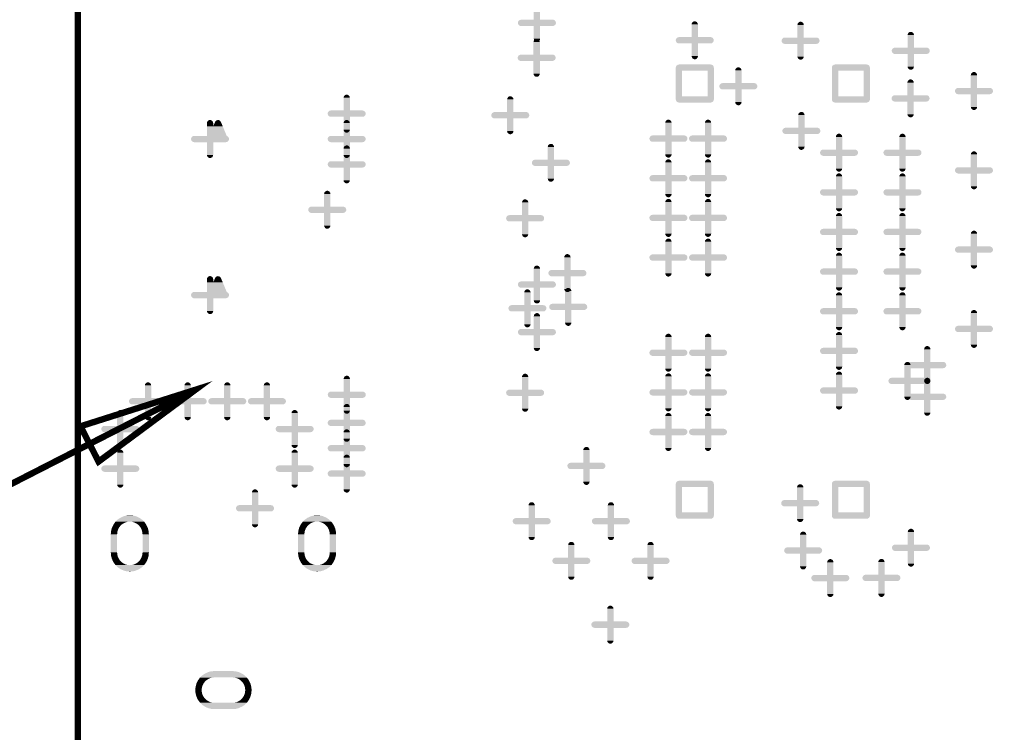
# Model space of a CAD drawing. Extents: x -16.7 to 17.3, y -13.5 to 8.5.
# Tile 18 of 37: x -0.2 to 1, y 0.1 to 1. Entities that reach past the tile are written whole.
import ezdxf

# ---------------------------------------------------------------- set-up
doc = ezdxf.new("R2010")
doc.units = 0
doc.layers.get('0').update_dxf_attribs({"linetype": 'CONTINUOUS'})
doc.layers.add('FAB_ART', color=2, linetype='CONTINUOUS')

# ---------------------------------------------------------------- blocks, each defined once
blk = doc.blocks.new('CUSTOM_2')
for points in [[(-0.0321, 0.0123), (-0.031, 0.0138), (-0.0217, 0.0123), (-0.0195, 0.0138)], [(-0.031, 0.0138), (-0.0302, 0.015), (-0.0195, 0.0138), (-0.017, 0.015)], [(-0.0302, 0.015), (-0.0301, 0.0152), (-0.017, 0.015), (-0.0165, 0.0152)], [(-0.0301, 0.0152), (-0.0299, 0.0154), (-0.0165, 0.0152), (-0.0154, 0.0154)], [(-0.0299, 0.0154), (-0.0296, 0.0157), (-0.0154, 0.0154), (-0.0145, 0.0157)], [(-0.0296, 0.0157), (-0.0293, 0.016), (-0.0143, 0.0157), (-0.0113, 0.016)], [(-0.0296, 0.0157), (-0.0296, 0.0157), (-0.0145, 0.0157), (-0.0143, 0.0157)], [(-0.0293, 0.016), (-0.0272, 0.0181), (0.0293, 0.016), (0.0272, 0.0181)], [(-0.0272, 0.0181), (-0.0269, 0.0184), (0.0272, 0.0181), (0.0269, 0.0184)], [(-0.0269, 0.0184), (-0.0267, 0.0186), (0.0269, 0.0184), (0.0267, 0.0186)], [(-0.0267, 0.0186), (-0.0238, 0.0206), (0.0267, 0.0186), (0.0238, 0.0206)], [(-0.0238, 0.0206), (-0.0235, 0.0208), (0.0238, 0.0206), (0.0235, 0.0208)], [(-0.0235, 0.0208), (-0.0232, 0.0209), (0.0235, 0.0208), (0.0232, 0.0209)], [(-0.0232, 0.0209), (-0.02, 0.0224), (0.0232, 0.0209), (0.02, 0.0224)], [(-0.02, 0.0224), (-0.0197, 0.0226), (0.02, 0.0224), (0.0197, 0.0226)], [(-0.0197, 0.0226), (-0.0194, 0.0227), (0.0197, 0.0226), (0.0194, 0.0227)], [(-0.0194, 0.0227), (-0.016, 0.0236), (0.0194, 0.0227), (0.016, 0.0236)], [(-0.016, 0.0236), (-0.0157, 0.0236), (0.016, 0.0236), (0.0157, 0.0236)], [(-0.0157, 0.0236), (-0.0153, 0.0237), (0.0157, 0.0236), (0.0153, 0.0237)], [(-0.0153, 0.0237), (-0.0118, 0.024), (0.0153, 0.0237), (0.0118, 0.024)], [(-0.0118, 0.024), (-0.0117, 0.024), (0.0118, 0.024), (0.0117, 0.024)], [(-0.0117, 0.024), (-0.0115, 0.024), (0.0117, 0.024), (0.0115, 0.024)], [(0.0143, 0.0157), (0.0113, 0.016), (0.0296, 0.0157), (0.0293, 0.016)], [(0.0154, 0.0154), (0.0145, 0.0157), (0.0299, 0.0154), (0.0296, 0.0157)], [(0.0165, 0.0152), (0.0154, 0.0154), (0.0301, 0.0152), (0.0299, 0.0154)], [(0.017, 0.015), (0.0165, 0.0152), (0.0302, 0.015), (0.0301, 0.0152)], [(0.0195, 0.0138), (0.017, 0.015), (0.031, 0.0138), (0.0302, 0.015)], [(0.0217, 0.0123), (0.0195, 0.0138), (0.0321, 0.0123), (0.031, 0.0138)], [(-0.0355, 0.0003), (-0.0353, 0.0028), (-0.0275, 0.0003), (-0.0272, 0.0028)], [(-0.0355, 0.0002), (-0.0355, 0.0003), (-0.0275, 0.0002), (-0.0275, 0.0003)], [(-0.0355, 0), (-0.0355, 0.0002), (-0.0275, 0), (-0.0275, 0.0002)], [(-0.0355, -0.0002), (-0.0355, 0), (-0.0275, -0.0002), (-0.0275, 0)], [(-0.0353, 0.0028), (-0.0352, 0.0038), (-0.0272, 0.0028), (-0.027, 0.0038)], [(-0.0352, 0.0038), (-0.0351, 0.0042), (-0.027, 0.0038), (-0.0269, 0.0042)], [(-0.0351, 0.0045), (-0.0348, 0.0055), (-0.0268, 0.0045), (-0.0265, 0.0055)], [(-0.0351, 0.0042), (-0.0351, 0.0045), (-0.0269, 0.0042), (-0.0268, 0.0045)], [(-0.0348, 0.0055), (-0.0342, 0.0079), (-0.0265, 0.0055), (-0.0254, 0.0079)], [(-0.0342, 0.0079), (-0.0341, 0.008), (-0.0254, 0.0079), (-0.0253, 0.008)], [(-0.0341, 0.0082), (-0.0339, 0.0085), (-0.0252, 0.0082), (-0.025, 0.0085)], [(-0.0341, 0.008), (-0.0341, 0.0082), (-0.0253, 0.008), (-0.0252, 0.0082)], [(-0.0339, 0.0085), (-0.0331, 0.0103), (-0.025, 0.0085), (-0.0237, 0.0103)], [(-0.0331, 0.0103), (-0.0324, 0.0117), (-0.0237, 0.0103), (-0.0223, 0.0117)], [(-0.0324, 0.0117), (-0.0323, 0.012), (-0.0223, 0.0117), (-0.022, 0.012)], [(-0.0323, 0.012), (-0.0321, 0.0122), (-0.022, 0.012), (-0.0218, 0.0122)], [(-0.0321, 0.0122), (-0.0321, 0.0123), (-0.0218, 0.0122), (-0.0217, 0.0123)], [(0.0218, 0.0122), (0.0217, 0.0123), (0.0321, 0.0122), (0.0321, 0.0123)], [(0.022, 0.012), (0.0218, 0.0122), (0.0323, 0.012), (0.0321, 0.0122)], [(0.0223, 0.0117), (0.022, 0.012), (0.0324, 0.0117), (0.0323, 0.012)], [(0.0237, 0.0103), (0.0223, 0.0117), (0.0331, 0.0103), (0.0324, 0.0117)], [(0.025, 0.0085), (0.0237, 0.0103), (0.0339, 0.0085), (0.0331, 0.0103)], [(0.0252, 0.0082), (0.025, 0.0085), (0.0341, 0.0082), (0.0339, 0.0085)], [(0.0253, 0.008), (0.0252, 0.0082), (0.0341, 0.008), (0.0341, 0.0082)], [(0.0254, 0.0079), (0.0253, 0.008), (0.0342, 0.0079), (0.0341, 0.008)], [(0.0265, 0.0055), (0.0254, 0.0079), (0.0348, 0.0055), (0.0342, 0.0079)], [(0.0268, 0.0045), (0.0265, 0.0055), (0.0351, 0.0045), (0.0348, 0.0055)], [(0.0269, 0.0042), (0.0268, 0.0045), (0.0351, 0.0042), (0.0351, 0.0045)], [(0.027, 0.0038), (0.0269, 0.0042), (0.0352, 0.0038), (0.0351, 0.0042)], [(0.0272, 0.0028), (0.027, 0.0038), (0.0353, 0.0028), (0.0352, 0.0038)], [(0.0275, 0.0003), (0.0272, 0.0028), (0.0355, 0.0003), (0.0353, 0.0028)], [(0.0275, 0.0002), (0.0275, 0.0003), (0.0355, 0.0002), (0.0355, 0.0003)], [(0.0275, 0), (0.0275, 0.0002), (0.0355, 0), (0.0355, 0.0002)], [(0.0275, -0.0002), (0.0275, 0), (0.0355, -0.0002), (0.0355, 0)], [(-0.0355, -0.0003), (-0.0355, -0.0002), (-0.0275, -0.0003), (-0.0275, -0.0002)], [(-0.0353, -0.0028), (-0.0355, -0.0003), (-0.0272, -0.0028), (-0.0275, -0.0003)], [(-0.0352, -0.0038), (-0.0353, -0.0028), (-0.027, -0.0038), (-0.0272, -0.0028)], [(-0.0351, -0.0042), (-0.0352, -0.0038), (-0.0269, -0.0042), (-0.027, -0.0038)], [(-0.0351, -0.0045), (-0.0351, -0.0042), (-0.0268, -0.0045), (-0.0269, -0.0042)], [(-0.0348, -0.0055), (-0.0351, -0.0045), (-0.0265, -0.0055), (-0.0268, -0.0045)], [(-0.0342, -0.0079), (-0.0348, -0.0055), (-0.0254, -0.0079), (-0.0265, -0.0055)], [(-0.0341, -0.008), (-0.0342, -0.0079), (-0.0253, -0.008), (-0.0254, -0.0079)], [(-0.0341, -0.0082), (-0.0341, -0.008), (-0.0252, -0.0082), (-0.0253, -0.008)], [(-0.0339, -0.0085), (-0.0341, -0.0082), (-0.025, -0.0085), (-0.0252, -0.0082)], [(-0.0331, -0.0103), (-0.0339, -0.0085), (-0.0237, -0.0103), (-0.025, -0.0085)], [(-0.0324, -0.0117), (-0.0331, -0.0103), (-0.0223, -0.0117), (-0.0237, -0.0103)], [(-0.0323, -0.012), (-0.0324, -0.0117), (-0.022, -0.012), (-0.0223, -0.0117)], [(-0.0321, -0.0122), (-0.0323, -0.012), (-0.0218, -0.0122), (-0.022, -0.012)], [(-0.0321, -0.0123), (-0.0321, -0.0122), (-0.0217, -0.0123), (-0.0218, -0.0122)], [(-0.031, -0.0138), (-0.0321, -0.0123), (-0.0195, -0.0138), (-0.0217, -0.0123)], [(0.0195, -0.0138), (0.0217, -0.0123), (0.031, -0.0138), (0.0321, -0.0123)], [(0.0217, -0.0123), (0.0218, -0.0122), (0.0321, -0.0123), (0.0321, -0.0122)], [(0.0218, -0.0122), (0.022, -0.012), (0.0321, -0.0122), (0.0323, -0.012)], [(0.022, -0.012), (0.0223, -0.0117), (0.0323, -0.012), (0.0324, -0.0117)], [(0.0223, -0.0117), (0.0237, -0.0103), (0.0324, -0.0117), (0.0331, -0.0103)], [(0.0237, -0.0103), (0.025, -0.0085), (0.0331, -0.0103), (0.0339, -0.0085)], [(0.025, -0.0085), (0.0252, -0.0082), (0.0339, -0.0085), (0.0341, -0.0082)], [(0.0252, -0.0082), (0.0253, -0.008), (0.0341, -0.0082), (0.0341, -0.008)], [(0.0253, -0.008), (0.0254, -0.0079), (0.0341, -0.008), (0.0342, -0.0079)], [(0.0254, -0.0079), (0.0265, -0.0055), (0.0342, -0.0079), (0.0348, -0.0055)], [(0.0265, -0.0055), (0.0268, -0.0045), (0.0348, -0.0055), (0.0351, -0.0045)], [(0.0268, -0.0045), (0.0269, -0.0042), (0.0351, -0.0045), (0.0351, -0.0042)], [(0.0269, -0.0042), (0.027, -0.0038), (0.0351, -0.0042), (0.0352, -0.0038)], [(0.027, -0.0038), (0.0272, -0.0028), (0.0352, -0.0038), (0.0353, -0.0028)], [(0.0272, -0.0028), (0.0275, -0.0003), (0.0353, -0.0028), (0.0355, -0.0003)], [(0.0275, -0.0003), (0.0275, -0.0002), (0.0355, -0.0003), (0.0355, -0.0002)], [(-0.0302, -0.015), (-0.031, -0.0138), (-0.017, -0.015), (-0.0195, -0.0138)], [(-0.0301, -0.0152), (-0.0302, -0.015), (-0.0165, -0.0152), (-0.017, -0.015)], [(-0.0299, -0.0154), (-0.0301, -0.0152), (-0.0154, -0.0154), (-0.0165, -0.0152)], [(-0.0296, -0.0157), (-0.0299, -0.0154), (-0.0145, -0.0157), (-0.0154, -0.0154)], [(-0.0293, -0.016), (-0.0296, -0.0157), (-0.0113, -0.016), (-0.0143, -0.0157)], [(-0.0296, -0.0157), (-0.0296, -0.0157), (-0.0143, -0.0157), (-0.0145, -0.0157)], [(-0.0272, -0.0181), (-0.0293, -0.016), (0.0272, -0.0181), (0.0293, -0.016)], [(-0.0269, -0.0184), (-0.0272, -0.0181), (0.0269, -0.0184), (0.0272, -0.0181)], [(-0.0267, -0.0186), (-0.0269, -0.0184), (0.0267, -0.0186), (0.0269, -0.0184)], [(-0.0238, -0.0206), (-0.0267, -0.0186), (0.0238, -0.0206), (0.0267, -0.0186)], [(-0.0235, -0.0208), (-0.0238, -0.0206), (0.0235, -0.0208), (0.0238, -0.0206)], [(-0.0232, -0.0209), (-0.0235, -0.0208), (0.0232, -0.0209), (0.0235, -0.0208)], [(-0.02, -0.0224), (-0.0232, -0.0209), (0.02, -0.0224), (0.0232, -0.0209)], [(-0.0197, -0.0226), (-0.02, -0.0224), (0.0197, -0.0226), (0.02, -0.0224)], [(-0.0194, -0.0227), (-0.0197, -0.0226), (0.0194, -0.0227), (0.0197, -0.0226)], [(-0.016, -0.0236), (-0.0194, -0.0227), (0.016, -0.0236), (0.0194, -0.0227)], [(-0.0157, -0.0236), (-0.016, -0.0236), (0.0157, -0.0236), (0.016, -0.0236)], [(-0.0153, -0.0237), (-0.0157, -0.0236), (0.0153, -0.0237), (0.0157, -0.0236)], [(-0.0118, -0.024), (-0.0153, -0.0237), (0.0118, -0.024), (0.0153, -0.0237)], [(-0.0117, -0.024), (-0.0118, -0.024), (0.0117, -0.024), (0.0118, -0.024)], [(-0.0115, -0.024), (-0.0117, -0.024), (0.0115, -0.024), (0.0117, -0.024)], [(0.0113, -0.016), (0.0143, -0.0157), (0.0293, -0.016), (0.0296, -0.0157)], [(0.0145, -0.0157), (0.0154, -0.0154), (0.0296, -0.0157), (0.0299, -0.0154)], [(0.0154, -0.0154), (0.0165, -0.0152), (0.0299, -0.0154), (0.0301, -0.0152)], [(0.0165, -0.0152), (0.017, -0.015), (0.0301, -0.0152), (0.0302, -0.015)], [(0.017, -0.015), (0.0195, -0.0138), (0.0302, -0.015), (0.031, -0.0138)]]:
    blk.add_solid(points)
blk = doc.blocks.new('CUSTOM_3')
for points in [[(-0.0206, 0.0238), (-0.0195, 0.0253), (-0.0102, 0.0238), (-0.008, 0.0253)], [(-0.0195, 0.0253), (-0.0187, 0.0265), (-0.008, 0.0253), (-0.0055, 0.0265)], [(-0.0187, 0.0265), (-0.0186, 0.0267), (-0.0055, 0.0265), (-0.005, 0.0267)], [(-0.0186, 0.0267), (-0.0184, 0.0269), (-0.005, 0.0267), (-0.0039, 0.0269)], [(-0.0184, 0.0269), (-0.0181, 0.0272), (-0.0039, 0.0269), (-0.003, 0.0272)], [(-0.0181, 0.0272), (-0.0178, 0.0275), (-0.0028, 0.0272), (0, 0.0275)], [(-0.0181, 0.0272), (-0.0181, 0.0272), (-0.003, 0.0272), (-0.0028, 0.0272)], [(-0.0178, 0.0275), (-0.0157, 0.0296), (0.0178, 0.0275), (0.0157, 0.0296)], [(-0.0157, 0.0296), (-0.0154, 0.0299), (0.0157, 0.0296), (0.0154, 0.0299)], [(-0.0154, 0.0299), (-0.0152, 0.0301), (0.0154, 0.0299), (0.0152, 0.0301)], [(-0.0152, 0.0301), (-0.0123, 0.0321), (0.0152, 0.0301), (0.0123, 0.0321)], [(-0.0123, 0.0321), (-0.012, 0.0323), (0.0123, 0.0321), (0.012, 0.0323)], [(-0.012, 0.0323), (-0.0117, 0.0324), (0.012, 0.0323), (0.0117, 0.0324)], [(-0.0117, 0.0324), (-0.0085, 0.0339), (0.0117, 0.0324), (0.0085, 0.0339)], [(-0.0085, 0.0339), (-0.0082, 0.0341), (0.0085, 0.0339), (0.0082, 0.0341)], [(-0.0082, 0.0341), (-0.0079, 0.0342), (0.0082, 0.0341), (0.0079, 0.0342)], [(-0.0079, 0.0342), (-0.0045, 0.0351), (0.0079, 0.0342), (0.0045, 0.0351)], [(-0.0045, 0.0351), (-0.0042, 0.0351), (0.0045, 0.0351), (0.0042, 0.0351)], [(-0.0042, 0.0351), (-0.0038, 0.0352), (0.0042, 0.0351), (0.0038, 0.0352)], [(-0.0038, 0.0352), (-0.0003, 0.0355), (0.0038, 0.0352), (0.0003, 0.0355)], [(-0.0003, 0.0355), (0, 0.0355), (0.0003, 0.0355), (0, 0.0355)], [(0.0028, 0.0272), (0, 0.0275), (0.0181, 0.0272), (0.0178, 0.0275)], [(0.0039, 0.0269), (0.003, 0.0272), (0.0184, 0.0269), (0.0181, 0.0272)], [(0.005, 0.0267), (0.0039, 0.0269), (0.0186, 0.0267), (0.0184, 0.0269)], [(0.0055, 0.0265), (0.005, 0.0267), (0.0187, 0.0265), (0.0186, 0.0267)], [(0.008, 0.0253), (0.0055, 0.0265), (0.0195, 0.0253), (0.0187, 0.0265)], [(0.0102, 0.0238), (0.008, 0.0253), (0.0206, 0.0238), (0.0195, 0.0253)], [(-0.024, 0.0118), (-0.0238, 0.0143), (-0.016, 0.0118), (-0.0157, 0.0143)], [(-0.0238, 0.0143), (-0.0237, 0.0153), (-0.0157, 0.0143), (-0.0155, 0.0153)], [(-0.0237, 0.0153), (-0.0236, 0.0157), (-0.0155, 0.0153), (-0.0154, 0.0157)], [(-0.0236, 0.016), (-0.0233, 0.017), (-0.0153, 0.016), (-0.015, 0.017)], [(-0.0236, 0.0157), (-0.0236, 0.016), (-0.0154, 0.0157), (-0.0153, 0.016)], [(-0.0233, 0.017), (-0.0227, 0.0194), (-0.015, 0.017), (-0.0139, 0.0194)], [(-0.0227, 0.0194), (-0.0226, 0.0195), (-0.0139, 0.0194), (-0.0138, 0.0195)], [(-0.0226, 0.0197), (-0.0224, 0.02), (-0.0137, 0.0197), (-0.0135, 0.02)], [(-0.0226, 0.0195), (-0.0226, 0.0197), (-0.0138, 0.0195), (-0.0137, 0.0197)], [(-0.0224, 0.02), (-0.0216, 0.0218), (-0.0135, 0.02), (-0.0122, 0.0218)], [(-0.0216, 0.0218), (-0.0209, 0.0232), (-0.0122, 0.0218), (-0.0108, 0.0232)], [(-0.0209, 0.0232), (-0.0208, 0.0235), (-0.0108, 0.0232), (-0.0105, 0.0235)], [(-0.0208, 0.0235), (-0.0206, 0.0237), (-0.0105, 0.0235), (-0.0103, 0.0237)], [(-0.0206, 0.0237), (-0.0206, 0.0238), (-0.0103, 0.0237), (-0.0102, 0.0238)], [(0.0103, 0.0237), (0.0102, 0.0238), (0.0206, 0.0237), (0.0206, 0.0238)], [(0.0105, 0.0235), (0.0103, 0.0237), (0.0208, 0.0235), (0.0206, 0.0237)], [(0.0108, 0.0232), (0.0105, 0.0235), (0.0209, 0.0232), (0.0208, 0.0235)], [(0.0122, 0.0218), (0.0108, 0.0232), (0.0216, 0.0218), (0.0209, 0.0232)], [(0.0135, 0.02), (0.0122, 0.0218), (0.0224, 0.02), (0.0216, 0.0218)], [(0.0137, 0.0197), (0.0135, 0.02), (0.0226, 0.0197), (0.0224, 0.02)], [(0.0138, 0.0195), (0.0137, 0.0197), (0.0226, 0.0195), (0.0226, 0.0197)], [(0.0139, 0.0194), (0.0138, 0.0195), (0.0227, 0.0194), (0.0226, 0.0195)], [(0.015, 0.017), (0.0139, 0.0194), (0.0233, 0.017), (0.0227, 0.0194)], [(0.0153, 0.016), (0.015, 0.017), (0.0236, 0.016), (0.0233, 0.017)], [(0.0154, 0.0157), (0.0153, 0.016), (0.0236, 0.0157), (0.0236, 0.016)], [(0.0155, 0.0153), (0.0154, 0.0157), (0.0237, 0.0153), (0.0236, 0.0157)], [(0.0157, 0.0143), (0.0155, 0.0153), (0.0238, 0.0143), (0.0237, 0.0153)], [(0.016, 0.0118), (0.0157, 0.0143), (0.024, 0.0118), (0.0238, 0.0143)], [(-0.024, 0.0117), (-0.024, 0.0118), (-0.016, 0.0117), (-0.016, 0.0118)], [(-0.024, 0.0115), (-0.024, 0.0117), (-0.016, 0.0115), (-0.016, 0.0117)], [(-0.024, 0.0113), (-0.024, 0.0115), (-0.016, 0.0113), (-0.016, 0.0115)], [(-0.024, -0.0113), (-0.024, 0.0113), (-0.016, -0.0113), (-0.016, 0.0113)], [(0.016, 0.0117), (0.016, 0.0118), (0.024, 0.0117), (0.024, 0.0118)], [(0.016, 0.0115), (0.016, 0.0117), (0.024, 0.0115), (0.024, 0.0117)], [(0.016, 0.0113), (0.016, 0.0115), (0.024, 0.0113), (0.024, 0.0115)], [(0.016, -0.0113), (0.016, 0.0113), (0.024, -0.0113), (0.024, 0.0113)], [(-0.024, -0.0115), (-0.024, -0.0113), (-0.016, -0.0115), (-0.016, -0.0113)], [(-0.024, -0.0117), (-0.024, -0.0115), (-0.016, -0.0117), (-0.016, -0.0115)], [(-0.024, -0.0118), (-0.024, -0.0117), (-0.016, -0.0118), (-0.016, -0.0117)], [(-0.0238, -0.0143), (-0.024, -0.0118), (-0.0157, -0.0143), (-0.016, -0.0118)], [(0.0157, -0.0143), (0.016, -0.0118), (0.0238, -0.0143), (0.024, -0.0118)], [(0.016, -0.0115), (0.016, -0.0113), (0.024, -0.0115), (0.024, -0.0113)], [(0.016, -0.0117), (0.016, -0.0115), (0.024, -0.0117), (0.024, -0.0115)], [(0.016, -0.0118), (0.016, -0.0117), (0.024, -0.0118), (0.024, -0.0117)], [(-0.0237, -0.0153), (-0.0238, -0.0143), (-0.0155, -0.0153), (-0.0157, -0.0143)], [(-0.0236, -0.0157), (-0.0237, -0.0153), (-0.0154, -0.0157), (-0.0155, -0.0153)], [(-0.0236, -0.016), (-0.0236, -0.0157), (-0.0153, -0.016), (-0.0154, -0.0157)], [(-0.0233, -0.017), (-0.0236, -0.016), (-0.015, -0.017), (-0.0153, -0.016)], [(-0.0227, -0.0194), (-0.0233, -0.017), (-0.0139, -0.0194), (-0.015, -0.017)], [(-0.0226, -0.0195), (-0.0227, -0.0194), (-0.0138, -0.0195), (-0.0139, -0.0194)], [(-0.0226, -0.0197), (-0.0226, -0.0195), (-0.0137, -0.0197), (-0.0138, -0.0195)], [(-0.0224, -0.02), (-0.0226, -0.0197), (-0.0135, -0.02), (-0.0137, -0.0197)], [(-0.0216, -0.0218), (-0.0224, -0.02), (-0.0122, -0.0218), (-0.0135, -0.02)], [(-0.0209, -0.0232), (-0.0216, -0.0218), (-0.0108, -0.0232), (-0.0122, -0.0218)], [(-0.0208, -0.0235), (-0.0209, -0.0232), (-0.0105, -0.0235), (-0.0108, -0.0232)], [(-0.0206, -0.0237), (-0.0208, -0.0235), (-0.0103, -0.0237), (-0.0105, -0.0235)], [(-0.0206, -0.0238), (-0.0206, -0.0237), (-0.0102, -0.0238), (-0.0103, -0.0237)], [(-0.0195, -0.0253), (-0.0206, -0.0238), (-0.008, -0.0253), (-0.0102, -0.0238)], [(0.008, -0.0253), (0.0102, -0.0238), (0.0195, -0.0253), (0.0206, -0.0238)], [(0.0102, -0.0238), (0.0103, -0.0237), (0.0206, -0.0238), (0.0206, -0.0237)], [(0.0103, -0.0237), (0.0105, -0.0235), (0.0206, -0.0237), (0.0208, -0.0235)], [(0.0105, -0.0235), (0.0108, -0.0232), (0.0208, -0.0235), (0.0209, -0.0232)], [(0.0108, -0.0232), (0.0122, -0.0218), (0.0209, -0.0232), (0.0216, -0.0218)], [(0.0122, -0.0218), (0.0135, -0.02), (0.0216, -0.0218), (0.0224, -0.02)], [(0.0135, -0.02), (0.0137, -0.0197), (0.0224, -0.02), (0.0226, -0.0197)], [(0.0137, -0.0197), (0.0138, -0.0195), (0.0226, -0.0197), (0.0226, -0.0195)], [(0.0138, -0.0195), (0.0139, -0.0194), (0.0226, -0.0195), (0.0227, -0.0194)], [(0.0139, -0.0194), (0.015, -0.017), (0.0227, -0.0194), (0.0233, -0.017)], [(0.015, -0.017), (0.0153, -0.016), (0.0233, -0.017), (0.0236, -0.016)], [(0.0153, -0.016), (0.0154, -0.0157), (0.0236, -0.016), (0.0236, -0.0157)], [(0.0154, -0.0157), (0.0155, -0.0153), (0.0236, -0.0157), (0.0237, -0.0153)], [(0.0155, -0.0153), (0.0157, -0.0143), (0.0237, -0.0153), (0.0238, -0.0143)], [(-0.0187, -0.0265), (-0.0195, -0.0253), (-0.0055, -0.0265), (-0.008, -0.0253)], [(-0.0186, -0.0267), (-0.0187, -0.0265), (-0.005, -0.0267), (-0.0055, -0.0265)], [(-0.0184, -0.0269), (-0.0186, -0.0267), (-0.0039, -0.0269), (-0.005, -0.0267)], [(-0.0181, -0.0272), (-0.0184, -0.0269), (-0.003, -0.0272), (-0.0039, -0.0269)], [(-0.0178, -0.0275), (-0.0181, -0.0272), (0, -0.0275), (-0.0028, -0.0272)], [(-0.0181, -0.0272), (-0.0181, -0.0272), (-0.0028, -0.0272), (-0.003, -0.0272)], [(-0.0157, -0.0296), (-0.0178, -0.0275), (0.0157, -0.0296), (0.0178, -0.0275)], [(-0.0154, -0.0299), (-0.0157, -0.0296), (0.0154, -0.0299), (0.0157, -0.0296)], [(-0.0152, -0.0301), (-0.0154, -0.0299), (0.0152, -0.0301), (0.0154, -0.0299)], [(-0.0123, -0.0321), (-0.0152, -0.0301), (0.0123, -0.0321), (0.0152, -0.0301)], [(-0.012, -0.0323), (-0.0123, -0.0321), (0.012, -0.0323), (0.0123, -0.0321)], [(-0.0117, -0.0324), (-0.012, -0.0323), (0.0117, -0.0324), (0.012, -0.0323)], [(-0.0085, -0.0339), (-0.0117, -0.0324), (0.0085, -0.0339), (0.0117, -0.0324)], [(-0.0082, -0.0341), (-0.0085, -0.0339), (0.0082, -0.0341), (0.0085, -0.0339)], [(-0.0079, -0.0342), (-0.0082, -0.0341), (0.0079, -0.0342), (0.0082, -0.0341)], [(-0.0045, -0.0351), (-0.0079, -0.0342), (0.0045, -0.0351), (0.0079, -0.0342)], [(-0.0042, -0.0351), (-0.0045, -0.0351), (0.0042, -0.0351), (0.0045, -0.0351)], [(-0.0038, -0.0352), (-0.0042, -0.0351), (0.0038, -0.0352), (0.0042, -0.0351)], [(-0.0003, -0.0355), (-0.0038, -0.0352), (0.0003, -0.0355), (0.0038, -0.0352)], [(0, -0.0355), (-0.0003, -0.0355), (0, -0.0355), (0.0003, -0.0355)], [(0, -0.0275), (0.0028, -0.0272), (0.0178, -0.0275), (0.0181, -0.0272)], [(0.003, -0.0272), (0.0039, -0.0269), (0.0181, -0.0272), (0.0184, -0.0269)], [(0.0039, -0.0269), (0.005, -0.0267), (0.0184, -0.0269), (0.0186, -0.0267)], [(0.005, -0.0267), (0.0055, -0.0265), (0.0186, -0.0267), (0.0187, -0.0265)], [(0.0055, -0.0265), (0.008, -0.0253), (0.0187, -0.0265), (0.0195, -0.0253)]]:
    blk.add_solid(points)
blk = doc.blocks.new('CUSTOM_4')
for points in [[(-0.004, 0.02), (-0.0036, 0.0217), (0.004, 0.02), (0.0036, 0.0217)], [(-0.004, 0.004), (-0.004, 0.02), (0.004, 0.004), (0.004, 0.02)], [(-0.0036, 0.0217), (-0.0025, 0.0231), (0.0036, 0.0217), (0.0025, 0.0231)], [(-0.0025, 0.0231), (-0.0009, 0.0239), (0.0025, 0.0231), (0.0009, 0.0239)], [(-0.0009, 0.0239), (-0.0009, 0.0239), (0.0009, 0.0239), (-0.0009, 0.0239)], [(-0.024, 0), (-0.0239, 0.0009), (0.024, 0), (0.0238, 0.0009)], [(-0.0238, -0.0009), (-0.024, 0), (0.0239, -0.0009), (0.024, 0)], [(-0.0239, 0.0009), (-0.0235, 0.0017), (0.0238, 0.0009), (0.0236, 0.0017)], [(-0.0235, 0.0017), (-0.0231, 0.0025), (0.0236, 0.0017), (0.023, 0.0025)], [(-0.0231, 0.0025), (-0.0223, 0.0031), (0.023, 0.0025), (0.0225, 0.0031)], [(-0.0223, 0.0031), (-0.0217, 0.0036), (0.0225, 0.0031), (0.0215, 0.0036)], [(-0.0217, 0.0036), (-0.0204, 0.0039), (0.0215, 0.0036), (0.0209, 0.0039)], [(-0.0204, 0.0039), (-0.02, 0.004), (0.0209, 0.0039), (0.02, 0.004)], [(-0.0236, -0.0017), (-0.0238, -0.0009), (0.0235, -0.0017), (0.0239, -0.0009)], [(-0.023, -0.0025), (-0.0236, -0.0017), (0.0231, -0.0025), (0.0235, -0.0017)], [(-0.0225, -0.0031), (-0.023, -0.0025), (0.0223, -0.0031), (0.0231, -0.0025)], [(-0.0215, -0.0036), (-0.0225, -0.0031), (0.0217, -0.0036), (0.0223, -0.0031)], [(-0.0209, -0.0039), (-0.0215, -0.0036), (0.0204, -0.0039), (0.0217, -0.0036)], [(-0.02, -0.004), (-0.0209, -0.0039), (0.02, -0.004), (0.0204, -0.0039)], [(-0.004, -0.02), (-0.004, -0.004), (0.004, -0.02), (0.004, -0.004)], [(-0.0036, -0.0217), (-0.004, -0.02), (0.0036, -0.0217), (0.004, -0.02)], [(-0.0025, -0.0231), (-0.0036, -0.0217), (0.0025, -0.0231), (0.0036, -0.0217)], [(-0.0009, -0.0239), (-0.0025, -0.0231), (0.0009, -0.0239), (0.0025, -0.0231)]]:
    blk.add_solid(points)
blk = doc.blocks.new('CUSTOM_5')
for points in [[(-0.004, 0.02), (-0.0036, 0.0217), (0.004, 0.02), (0.0036, 0.0217)], [(-0.004, 0.016), (-0.004, 0.02), (0.004, 0.016), (0.004, 0.02)], [(-0.004, 0.004), (-0.004, 0.016), (0.021, 0.004), (0.016, 0.016)], [(-0.0036, 0.0217), (-0.0025, 0.0231), (0.0036, 0.0217), (0.0025, 0.0231)], [(-0.0025, 0.0231), (-0.0009, 0.0239), (0.0025, 0.0231), (0.0009, 0.0239)], [(-0.0009, 0.0239), (-0.0009, 0.0239), (0.0009, 0.0239), (-0.0009, 0.0239)], [(0.004, 0.016), (0.0063, 0.0215), (0.016, 0.016), (0.0137, 0.0215)], [(0.0063, 0.0215), (0.0065, 0.0219), (0.0137, 0.0215), (0.0134, 0.0219)], [(0.0065, 0.0219), (0.0074, 0.023), (0.0134, 0.0219), (0.0127, 0.023)], [(0.0074, 0.023), (0.0077, 0.0233), (0.0127, 0.023), (0.0122, 0.0233)], [(0.0077, 0.0233), (0.0091, 0.0238), (0.0122, 0.0233), (0.0111, 0.0238)], [(0.0091, 0.0238), (0.0093, 0.0239), (0.0111, 0.0238), (0.0093, 0.0239)], [(-0.024, 0), (-0.0239, 0.0009), (0.024, 0), (0.0238, 0.0009)], [(-0.0238, -0.0009), (-0.024, 0), (0.0239, -0.0009), (0.024, 0)], [(-0.0239, 0.0009), (-0.0235, 0.0017), (0.0238, 0.0009), (0.0236, 0.0017)], [(-0.0235, 0.0017), (-0.0231, 0.0025), (0.0236, 0.0017), (0.023, 0.0025)], [(-0.0231, 0.0025), (-0.0223, 0.0031), (0.023, 0.0025), (0.0225, 0.0031)], [(-0.0223, 0.0031), (-0.0217, 0.0036), (0.0225, 0.0031), (0.0216, 0.0036)], [(-0.0217, 0.0036), (-0.0206, 0.0039), (0.0216, 0.0036), (0.0211, 0.0039)], [(-0.0206, 0.0039), (-0.02, 0.004), (0.0211, 0.0039), (0.021, 0.004)], [(-0.0236, -0.0017), (-0.0238, -0.0009), (0.0235, -0.0017), (0.0239, -0.0009)], [(-0.023, -0.0025), (-0.0236, -0.0017), (0.0231, -0.0025), (0.0235, -0.0017)], [(-0.0225, -0.0031), (-0.023, -0.0025), (0.0223, -0.0031), (0.0231, -0.0025)], [(-0.0215, -0.0036), (-0.0225, -0.0031), (0.0217, -0.0036), (0.0223, -0.0031)], [(-0.0209, -0.0039), (-0.0215, -0.0036), (0.0204, -0.0039), (0.0217, -0.0036)], [(-0.02, -0.004), (-0.0209, -0.0039), (0.02, -0.004), (0.0204, -0.0039)], [(-0.004, -0.02), (-0.004, -0.004), (0.004, -0.02), (0.004, -0.004)], [(-0.0036, -0.0217), (-0.004, -0.02), (0.0036, -0.0217), (0.004, -0.02)], [(-0.0025, -0.0231), (-0.0036, -0.0217), (0.0025, -0.0231), (0.0036, -0.0217)], [(-0.0009, -0.0239), (-0.0025, -0.0231), (0.0009, -0.0239), (0.0025, -0.0231)]]:
    blk.add_solid(points)
blk = doc.blocks.new('CUSTOM_9')
for points in [[(-0.024, 0.02), (-0.0239, 0.0209), (0.024, 0.02), (0.0238, 0.0209)], [(-0.024, 0.016), (-0.024, 0.02), (0.024, 0.016), (0.024, 0.02)], [(-0.024, -0.016), (-0.024, 0.016), (-0.016, -0.016), (-0.016, 0.016)], [(-0.0239, 0.0209), (-0.0235, 0.0217), (0.0238, 0.0209), (0.0236, 0.0217)], [(-0.0235, 0.0217), (-0.0231, 0.0225), (0.0236, 0.0217), (0.023, 0.0225)], [(-0.0231, 0.0225), (-0.0223, 0.0231), (0.023, 0.0225), (0.0225, 0.0231)], [(-0.0223, 0.0231), (-0.0217, 0.0236), (0.0225, 0.0231), (0.0215, 0.0236)], [(-0.0217, 0.0236), (-0.0204, 0.0239), (0.0215, 0.0236), (0.0209, 0.0239)], [(-0.0204, 0.0239), (-0.02, 0.024), (0.0209, 0.0239), (0.02, 0.024)], [(0.016, -0.016), (0.016, 0.016), (0.024, -0.016), (0.024, 0.016)], [(-0.024, -0.02), (-0.024, -0.016), (0.024, -0.02), (0.024, -0.016)], [(-0.0238, -0.0209), (-0.024, -0.02), (0.0239, -0.0209), (0.024, -0.02)], [(-0.0236, -0.0217), (-0.0238, -0.0209), (0.0235, -0.0217), (0.0239, -0.0209)], [(-0.023, -0.0225), (-0.0236, -0.0217), (0.0231, -0.0225), (0.0235, -0.0217)], [(-0.0225, -0.0231), (-0.023, -0.0225), (0.0223, -0.0231), (0.0231, -0.0225)], [(-0.0215, -0.0236), (-0.0225, -0.0231), (0.0217, -0.0236), (0.0223, -0.0231)], [(-0.0209, -0.0239), (-0.0215, -0.0236), (0.0204, -0.0239), (0.0217, -0.0236)], [(-0.02, -0.024), (-0.0209, -0.0239), (0.02, -0.024), (0.0204, -0.0239)]]:
    blk.add_solid(points)

msp = doc.modelspace()

# ---------------------------------------------------------------- linework, layer by layer
at = {"layer": 'FAB_ART', "const_width": 0.008}
for points in [[(-0.16675, -0.111), (-0.16675, 1.989), (-0.082, 1.989), (-0.059, 1.989), (2.0025, 1.989), (2.0135, 1.989), (2.23325, 1.989), (2.23325, -0.0849), (2.23325, -0.111), (-0.16675, -0.111)], [(-0.14066, 0.46318), (-0.0185, 0.55375), (-0.16343, 0.50769), (-0.14066, 0.46318)], [(-0.0185, 0.55375), (-0.755, 0.177), (-1.157, 0.1855)]]:
    msp.add_lwpolyline(points, dxfattribs=at)

# ---------------------------------------------------------------- block references
at = {"layer": 'FAB_ART'}
for name, p in [('CUSTOM_4', (0.41237, 1.01648)), ('CUSTOM_4', (0.6115, 0.9945)), ('CUSTOM_4', (0.745, 0.994)), ('CUSTOM_4', (0.41204, 0.97246)), ('CUSTOM_4', (0.884, 0.98125)), ('CUSTOM_9', (0.61157, 0.94)), ('CUSTOM_4', (0.6665, 0.9365)), ('CUSTOM_9', (0.80843, 0.94)), ('CUSTOM_4', (0.88375, 0.92125)), ('CUSTOM_4', (0.96375, 0.9305)), ('CUSTOM_4', (0.17238, 0.902)), ('CUSTOM_4', (0.37878, 0.9)), ('CUSTOM_4', (0.57825, 0.8705)), ('CUSTOM_4', (0.62825, 0.8705)), ('CUSTOM_4', (0.746, 0.88025)), ('CUSTOM_5', (0, 0.87)), ('CUSTOM_4', (0.17238, 0.87)), ('CUSTOM_4', (0.7935, 0.85275)), ('CUSTOM_4', (0.8735, 0.85275)), ('CUSTOM_4', (0.17238, 0.838)), ('CUSTOM_4', (0.43, 0.84)), ('CUSTOM_4', (0.96375, 0.8305)), ('CUSTOM_4', (0.57825, 0.8205)), ('CUSTOM_4', (0.62825, 0.8205)), ('CUSTOM_4', (0.7935, 0.80275)), ('CUSTOM_4', (0.8735, 0.80275)), ('CUSTOM_4', (0.14787, 0.78078)), ('CUSTOM_4', (0.3975, 0.77)), ('CUSTOM_4', (0.57825, 0.7705)), ('CUSTOM_4', (0.62825, 0.7705)), ('CUSTOM_4', (0.7935, 0.75275)), ('CUSTOM_4', (0.8735, 0.75275)), ('CUSTOM_4', (0.96375, 0.7305)), ('CUSTOM_4', (0.57825, 0.7205)), ('CUSTOM_4', (0.62825, 0.7205)), ('CUSTOM_4', (0.45081, 0.70088)), ('CUSTOM_4', (0.7935, 0.70275)), ('CUSTOM_4', (0.8735, 0.70275)), ('CUSTOM_4', (0.41237, 0.68648)), ('CUSTOM_5', (0, 0.67315)), ('CUSTOM_4', (0.40037, 0.65648)), ('CUSTOM_4', (0.45184, 0.65829)), ('CUSTOM_4', (0.7935, 0.65275)), ('CUSTOM_4', (0.8735, 0.65275)), ('CUSTOM_4', (0.41237, 0.62648)), ('CUSTOM_4', (0.96375, 0.6305)), ('CUSTOM_4', (0.57825, 0.6005)), ('CUSTOM_4', (0.62825, 0.6005)), ('CUSTOM_4', (0.7935, 0.60275)), ('CUSTOM_4', (0.90479, 0.58492)), ('CUSTOM_4', (0.87979, 0.56492)), ('CUSTOM_4', (0.1725, 0.5475)), ('CUSTOM_4', (0.3975, 0.55)), ('CUSTOM_4', (0.57825, 0.5505)), ('CUSTOM_4', (0.62825, 0.5505)), ('CUSTOM_4', (0.7935, 0.55275)), ('CUSTOM_4', (-0.07825, 0.53925)), ('CUSTOM_4', (-0.02825, 0.53925)), ('CUSTOM_4', (0.02175, 0.53925)), ('CUSTOM_4', (0.07175, 0.53925)), ('CUSTOM_4', (0.90479, 0.54492)), ('CUSTOM_4', (0.17238, 0.512)), ('CUSTOM_4', (-0.11325, 0.50425)), ('CUSTOM_4', (0.10675, 0.50425)), ('CUSTOM_4', (0.57825, 0.5005)), ('CUSTOM_4', (0.62825, 0.5005)), ('CUSTOM_4', (0.17238, 0.48)), ('CUSTOM_4', (-0.11325, 0.45425)), ('CUSTOM_4', (0.10675, 0.45425)), ('CUSTOM_4', (0.4748, 0.4577)), ('CUSTOM_4', (0.17238, 0.448)), ('CUSTOM_9', (0.61157, 0.415)), ('CUSTOM_9', (0.80843, 0.415)), ('CUSTOM_4', (0.05675, 0.40425)), ('CUSTOM_4', (0.7445, 0.41075)), ('CUSTOM_4', (0.40575, 0.388)), ('CUSTOM_4', (0.50575, 0.388)), ('CUSTOM_3', (-0.10122, 0.36)), ('CUSTOM_3', (0.135, 0.36)), ('CUSTOM_4', (0.74825, 0.351)), ('CUSTOM_4', (0.88425, 0.3545)), ('CUSTOM_4', (0.45575, 0.338)), ('CUSTOM_4', (0.55575, 0.338)), ('CUSTOM_4', (0.7825, 0.31625)), ('CUSTOM_4', (0.847, 0.3165)), ('CUSTOM_4', (0.505, 0.2575)), ('CUSTOM_2', (0.01689, 0.17496))]:
    msp.add_blockref(name, p, dxfattribs=at)

doc.saveas('drawing.dxf')
